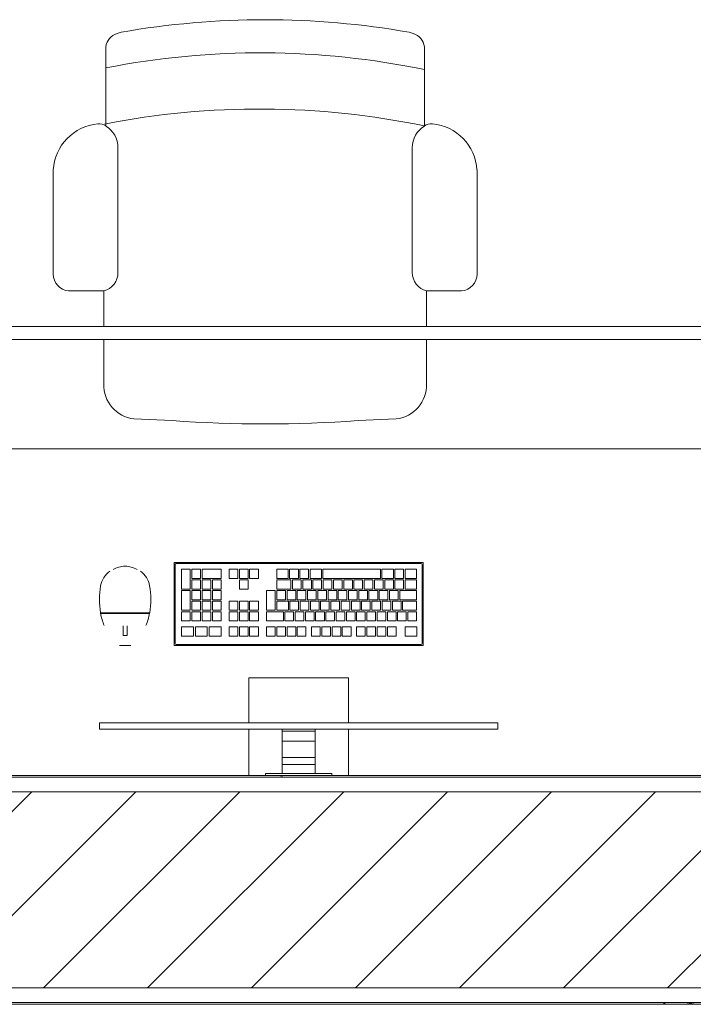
# Model space of a CAD drawing. Header units: metres. Extents: x 3 to 42.2, y -72.9 to -48.7.
# Tile 6 of 189: x 13.6 to 14.7, y -71.9 to -70.4. Entities that reach past the tile are written whole.
import ezdxf

# ---------------------------------------------------------------- set-up
doc = ezdxf.new("R2010")
doc.units = ezdxf.units.M
for name, color, linetype, lineweight in [('A-FLOR', 7, 'Continuous', 18), ('A-GENM', 7, 'Continuous', 18), ('A-WALL', 7, 'Continuous', 18), ('A-WALL-PATT', 7, 'Continuous', 18), ('I-FURN', 7, 'Continuous', 18)]:
    doc.layers.add(name, color=color, linetype=linetype, lineweight=lineweight)
pattern_1 = [(50, (21.555, -62.929), (0.546555, -0.047815), [0.05715, -0.62865]), (355, (21.555, -62.929), (-0.105728, 0.573166), [0.04572, -0.50292]), (100.451, (21.601, -62.933), (0.440828, 0.52535), [0.04857, -0.53427]), (46.184, (21.555, -62.776), (0.813237, -0.12613), [0.08573, -0.94298]), (96.636, (21.623, -62.787), (0.71221, 0.742287), [0.07286, -0.80141]), (351.184, (21.555, -62.776), (0.712217, 0.742274), [0.06858, -0.75438]), (21, (21.631, -62.814), (0.454846, -0.306795), [0.05715, -0.62865]), (326, (21.631, -62.814), (0.185405, 0.55256), [0.04572, -0.50292]), (71.451, (21.669, -62.84), (0.64025, 0.245763), [0.04857, -0.53427]), (37.5, (21.555, -62.929), (0.009261, 0.2536672), [0.02515, -0.47168, 0.02515, -0.48539, -0.50482]), (37.5, (21.555, -62.929), (0.009261, 0.2536672), [-1.007, 0.02515, -0.47968]), (7.5, (21.555, -62.929), (0.200456, 0.300546), [0.02515, -0.26594, 0.02515, -0.46025, -0.1924]), (7.5, (21.555, -62.929), (0.200456, 0.300546), [-0.77648, 0.02515, -0.16726]), (327.5, (21.385, -62.929), (0.4067682, -0.0171882), [0.02515, -0.16535, 0.02515, -0.56921, -0.78867]), (327.5, (21.385, -62.929), (0.4067682, -0.0171882), [-0.78486, 0.02515, -0.76352]), (317.5, (21.309, -62.929), (0.444383, 0.076279), [0.02515, -0.2225, 0.02515, -0.36957, -0.56007]), (317.5, (21.309, -62.929), (0.444383, 0.076279), [-0.64237, 0.02515, -0.53492])]

# ---------------------------------------------------------------- blocks, each defined once
blk = doc.blocks.new('CADEIRA GIRATÓRIA OPERACIONAL COM BRAÇO - High Back Fully Upholstered-1901921-1PAV')
at = {"layer": 'I-FURN', "color": 253, "true_color": 0xaaaaaa}
for p, q in [((-0.1421, -0.0052), (-0.2007, -0.0078)), ((0.2007, -0.0078), (0.1421, -0.0052)), ((-0.2469, -0.0612), (-0.2469, -0.1292)), ((0.2469, -0.1292), (0.2469, -0.0612)), ((-0.2469, -0.1492), (-0.2469, -0.2036)), ((0.2469, -0.2036), (0.2469, -0.1492)), ((-0.2469, -0.2036), (-0.3007, -0.2036)), ((0.3007, -0.2036), (0.2469, -0.2036)), ((-0.3242, -0.2293), (-0.3242, -0.3887)), ((-0.2252, -0.2315), (-0.2252, -0.4225)), ((0.2252, -0.2315), (0.2252, -0.4225)), ((0.3242, -0.3887), (0.3242, -0.2293)), ((-0.2439, -0.4559), (-0.2439, -0.5772)), ((0.2439, -0.5772), (0.2439, -0.4559))]:
    blk.add_line(p, q, dxfattribs=at)
for centre, radius, start, end in [((0, -1.953), 1.953, 85.8275, 94.1725), ((-0.195, -0.0595), 0.052, 96.2753, 181.8688), ((0.195, -0.0595), 0.052, 358.1312, 83.7247), ((-0.2983, -0.2293), 0.0259, 95.2759, 180), ((-0.2539, -0.2315), 0.0287, 360, 75.9119), ((0.2539, -0.2315), 0.0287, 104.0881, 180), ((0.2983, -0.2293), 0.0259, 360, 84.7241), ((-0.2492, -0.3843), 0.0751, 183.3831, 264.7806), ((0.2492, -0.3843), 0.0751, 275.2194, 356.6169), ((-0.2643, -0.4225), 0.0391, 301.4893, 360), ((0.2643, -0.4225), 0.0391, 180, 238.5107), ((-0.2543, -0.4408), 0.0184, 264.7806, 304.7545), ((0.0083, 0.7541), 1.236, 258.2294, 281.0827), ((0.2543, -0.4408), 0.0184, 235.2455, 275.2194), ((0.2543, -0.4408), 0.0184, 235.2455, 275.2194), ((0.0063, 0.6682), 1.236, 258.3229, 281.0827), ((-0.2192, -0.5734), 0.0249, 188.7931, 252.7089), ((0.2192, -0.5734), 0.0249, 287.2911, 351.2069), ((-0.1985, -0.5252), 0.0773, 248.6542, 253.5306), ((0, 0.6572), 1.2757, 260.0509, 279.9491), ((0.1985, -0.5252), 0.0773, 286.4694, 291.3458)]:
    blk.add_arc(centre, radius, start, end, dxfattribs=at)
blk = doc.blocks.new('COMPUTADOR_ TECLADO_MONITOR_MOUSE - Keyboard-2902647-1PAV')
at = {"layer": 'A-GENM', "color": 253, "true_color": 0xaaaaaa}
for p, q in [((-0.0762, 0.1278), (-0.0762, 0.1989)), ((-0.0508, 0.1957), (-0.0508, 0.1989)), ((0.0508, 0.1989), (0.0508, 0.1957)), ((0.0762, 0.1989), (0.0762, 0.1278)), ((0.0508, 0.1957), (-0.0508, 0.1957)), ((-0.0254, 0.19), (-0.0254, 0.1957)), ((-0.0254, 0.19), (-0.0254, 0.182)), ((-0.0254, 0.1711), (-0.0254, 0.182)), ((-0.0254, 0.182), (0.0254, 0.182)), ((0.0254, 0.1957), (0.0254, 0.19)), ((0.0254, 0.182), (0.0254, 0.19)), ((0.0254, 0.182), (0.0254, 0.1711)), ((-0.0254, 0.1461), (-0.0254, 0.1711)), ((-0.0254, 0.1711), (0.0254, 0.1711)), ((0.0254, 0.1711), (0.0254, 0.1461)), ((-0.0254, 0.131), (-0.0254, 0.1461)), ((-0.0254, 0.1461), (0.0254, 0.1461)), ((0.0254, 0.1461), (0.0254, 0.131)), ((-0.3048, 0.1278), (-0.3048, 0.1183)), ((-0.3046, 0.1278), (-0.3048, 0.1278)), ((-0.2984, 0.1278), (-0.3048, 0.1278)), ((-0.2984, 0.1278), (0.2985, 0.1278)), ((-0.0254, 0.1278), (-0.0254, 0.131)), ((-0.0254, 0.131), (0.0254, 0.131)), ((-0.0254, 0.1278), (0.0254, 0.1278)), ((0.0254, 0.131), (0.0254, 0.1278)), ((0.3048, 0.1278), (0.2985, 0.1278)), ((0.3048, 0.1278), (0.3046, 0.1278)), ((0.3048, 0.1183), (0.3048, 0.1278)), ((-0.3048, 0.1183), (-0.2984, 0.1183)), ((-0.3048, 0.1183), (-0.3046, 0.1183)), ((0.2985, 0.1183), (-0.2984, 0.1183)), ((-0.0762, 0.0496), (-0.0762, 0.1183)), ((0.0762, 0.1183), (0.0762, 0.0496)), ((0.2985, 0.1183), (0.3048, 0.1183)), ((0.3046, 0.1183), (0.3048, 0.1183)), ((-0.0762, 0.0496), (0.0762, 0.0496)), ((-0.1905, 0), (0.1905, 0)), ((-0.1905, -0.127), (-0.1905, 0)), ((-0.1889, -0.0032), (-0.1889, -0.1238)), ((0.1873, -0.0016), (-0.1873, -0.0016)), ((-0.1632, -0.0146), (-0.1808, -0.0146)), ((-0.1808, -0.0146), (-0.1808, -0.0285)), ((-0.1632, -0.0285), (-0.1632, -0.0146)), ((-0.1358, -0.0146), (-0.149, -0.0146)), ((-0.149, -0.0146), (-0.149, -0.0285)), ((-0.1358, -0.0285), (-0.1358, -0.0146)), ((-0.1201, -0.0146), (-0.1333, -0.0146)), ((-0.1333, -0.0146), (-0.1333, -0.0285)), ((-0.1201, -0.0285), (-0.1201, -0.0146)), ((-0.1044, -0.0146), (-0.1177, -0.0146)), ((-0.1177, -0.0146), (-0.1177, -0.0285)), ((-0.1044, -0.0285), (-0.1044, -0.0146)), ((-0.0887, -0.0146), (-0.102, -0.0146)), ((-0.102, -0.0146), (-0.102, -0.0285)), ((-0.0887, -0.0285), (-0.0887, -0.0146)), ((-0.0668, -0.0146), (-0.0801, -0.0146)), ((-0.0801, -0.0146), (-0.0801, -0.0285)), ((-0.0668, -0.0285), (-0.0668, -0.0146)), ((-0.0512, -0.0146), (-0.0644, -0.0146)), ((-0.0644, -0.0146), (-0.0644, -0.0285)), ((-0.0512, -0.0285), (-0.0512, -0.0146)), ((-0.0355, -0.0146), (-0.0488, -0.0146)), ((-0.0488, -0.0146), (-0.0488, -0.0285)), ((-0.0355, -0.0285), (-0.0355, -0.0146)), ((-0.0198, -0.0146), (-0.0331, -0.0146)), ((-0.0331, -0.0146), (-0.0331, -0.0285)), ((-0.0198, -0.0285), (-0.0198, -0.0146)), ((0.0021, -0.0146), (-0.0112, -0.0146)), ((-0.0112, -0.0146), (-0.0112, -0.0285)), ((0.0021, -0.0285), (0.0021, -0.0146)), ((0.0177, -0.0146), (0.0045, -0.0146)), ((0.0045, -0.0146), (0.0045, -0.0285)), ((0.0177, -0.0285), (0.0177, -0.0146)), ((0.0334, -0.0146), (0.0202, -0.0146)), ((0.0202, -0.0146), (0.0202, -0.0285)), ((0.0334, -0.0285), (0.0334, -0.0146)), ((0.0491, -0.0146), (0.0358, -0.0146)), ((0.0358, -0.0146), (0.0358, -0.0285)), ((0.0491, -0.0285), (0.0491, -0.0146)), ((0.075, -0.0146), (0.0617, -0.0146)), ((0.0617, -0.0146), (0.0617, -0.0285)), ((0.075, -0.0285), (0.075, -0.0146)), ((0.0906, -0.0146), (0.0774, -0.0146)), ((0.0774, -0.0146), (0.0774, -0.0285)), ((0.0906, -0.0285), (0.0906, -0.0146)), ((0.1063, -0.0146), (0.093, -0.0146)), ((0.093, -0.0146), (0.093, -0.0285)), ((0.1063, -0.0285), (0.1063, -0.0146)), ((0.1372, -0.0146), (0.1188, -0.0146)), ((0.1188, -0.0146), (0.1188, -0.0285)), ((0.1372, -0.0285), (0.1372, -0.0146)), ((0.1581, -0.0146), (0.1398, -0.0146)), ((0.1398, -0.0146), (0.1398, -0.0285)), ((0.1581, -0.0285), (0.1581, -0.0146)), ((0.1791, -0.0146), (0.1607, -0.0146)), ((0.1607, -0.0146), (0.1607, -0.0285)), ((0.1791, -0.0285), (0.1791, -0.0146)), ((0.1889, -0.1238), (0.1889, -0.0032)), ((0.1905, 0), (0.1905, -0.127)), ((0.2742, 0), (0.2569, 0)), ((-0.1808, -0.0285), (-0.1632, -0.0285)), ((-0.149, -0.0285), (-0.1358, -0.0285)), ((-0.1333, -0.0285), (-0.1201, -0.0285)), ((-0.1177, -0.0285), (-0.1044, -0.0285)), ((-0.102, -0.0285), (-0.0887, -0.0285)), ((-0.0801, -0.0285), (-0.0668, -0.0285)), ((-0.0644, -0.0285), (-0.0512, -0.0285)), ((-0.0488, -0.0285), (-0.0355, -0.0285)), ((-0.0331, -0.0285), (-0.0198, -0.0285)), ((-0.0112, -0.0285), (0.0021, -0.0285)), ((0.0045, -0.0285), (0.0177, -0.0285)), ((0.0202, -0.0285), (0.0334, -0.0285)), ((0.0358, -0.0285), (0.0491, -0.0285)), ((0.0617, -0.0285), (0.075, -0.0285)), ((0.0774, -0.0285), (0.0906, -0.0285)), ((0.093, -0.0285), (0.1063, -0.0285)), ((0.1188, -0.0285), (0.1372, -0.0285)), ((0.1398, -0.0285), (0.1581, -0.0285)), ((0.1607, -0.0285), (0.1791, -0.0285)), ((0.2686, -0.0156), (0.2622, -0.0156)), ((0.2622, -0.0156), (0.2622, -0.0303)), ((0.2686, -0.0303), (0.2686, -0.0156)), ((-0.1671, -0.0376), (-0.1804, -0.0376)), ((-0.1804, -0.0376), (-0.1804, -0.0515)), ((-0.1671, -0.0515), (-0.1671, -0.0376)), ((-0.1514, -0.0376), (-0.1647, -0.0376)), ((-0.1647, -0.0376), (-0.1647, -0.0515)), ((-0.1514, -0.0515), (-0.1514, -0.0376)), ((-0.1358, -0.0376), (-0.149, -0.0376)), ((-0.149, -0.0376), (-0.149, -0.0515)), ((-0.1358, -0.0515), (-0.1358, -0.0376)), ((-0.1201, -0.0376), (-0.1333, -0.0376)), ((-0.1333, -0.0376), (-0.1333, -0.0515)), ((-0.1201, -0.0515), (-0.1201, -0.0376)), ((-0.1044, -0.0376), (-0.1177, -0.0376)), ((-0.1177, -0.0376), (-0.1177, -0.0515)), ((-0.1044, -0.0515), (-0.1044, -0.0376)), ((-0.0887, -0.0376), (-0.102, -0.0376)), ((-0.102, -0.0376), (-0.102, -0.0515)), ((-0.0887, -0.0515), (-0.0887, -0.0376)), ((-0.0731, -0.0376), (-0.0863, -0.0376)), ((-0.0863, -0.0376), (-0.0863, -0.0515)), ((-0.0731, -0.0515), (-0.0731, -0.0376)), ((-0.0574, -0.0376), (-0.0706, -0.0376)), ((-0.0706, -0.0376), (-0.0706, -0.0515)), ((-0.0574, -0.0515), (-0.0574, -0.0376)), ((-0.0417, -0.0376), (-0.055, -0.0376)), ((-0.055, -0.0376), (-0.055, -0.0515)), ((-0.0417, -0.0515), (-0.0417, -0.0376)), ((-0.026, -0.0376), (-0.0393, -0.0376)), ((-0.0393, -0.0376), (-0.0393, -0.0515)), ((-0.026, -0.0515), (-0.026, -0.0376)), ((-0.0103, -0.0376), (-0.0236, -0.0376)), ((-0.0236, -0.0376), (-0.0236, -0.0515)), ((-0.0103, -0.0515), (-0.0103, -0.0376)), ((0.0053, -0.0376), (-0.0079, -0.0376)), ((-0.0079, -0.0376), (-0.0079, -0.0515)), ((0.0053, -0.0515), (0.0053, -0.0376)), ((0.021, -0.0376), (0.0077, -0.0376)), ((0.0077, -0.0376), (0.0077, -0.0515)), ((0.021, -0.0515), (0.021, -0.0376)), ((0.0491, -0.0376), (0.0234, -0.0376)), ((0.0234, -0.0376), (0.0234, -0.0515)), ((0.0491, -0.0515), (0.0491, -0.0376)), ((0.075, -0.0376), (0.0617, -0.0376)), ((0.0617, -0.0376), (0.0617, -0.0515)), ((0.075, -0.0515), (0.075, -0.0376)), ((0.0906, -0.0376), (0.0774, -0.0376)), ((0.0774, -0.0376), (0.0774, -0.0515)), ((0.0906, -0.0515), (0.0906, -0.0376)), ((0.1063, -0.0376), (0.093, -0.0376)), ((0.093, -0.0376), (0.093, -0.0515)), ((0.1063, -0.0515), (0.1063, -0.0376)), ((0.1321, -0.0376), (0.1188, -0.0376)), ((0.1188, -0.0376), (0.1188, -0.0515)), ((0.1321, -0.0515), (0.1321, -0.0376)), ((0.1477, -0.0376), (0.1345, -0.0376)), ((0.1345, -0.0376), (0.1345, -0.0515)), ((0.1477, -0.0515), (0.1477, -0.0376)), ((0.1634, -0.0376), (0.1501, -0.0376)), ((0.1501, -0.0376), (0.1501, -0.0515)), ((0.1634, -0.0515), (0.1634, -0.0376)), ((0.1791, -0.0376), (0.1658, -0.0376)), ((0.1658, -0.0376), (0.1658, -0.0515)), ((0.1791, -0.0515), (0.1791, -0.0376)), ((-0.1804, -0.0515), (-0.1671, -0.0515)), ((-0.1591, -0.0539), (-0.1804, -0.0539)), ((-0.1804, -0.0539), (-0.1804, -0.0678)), ((-0.1647, -0.0515), (-0.1514, -0.0515)), ((-0.1591, -0.0678), (-0.1591, -0.0539)), ((-0.1434, -0.0539), (-0.1566, -0.0539)), ((-0.1566, -0.0539), (-0.1566, -0.0678)), ((-0.149, -0.0515), (-0.1358, -0.0515)), ((-0.1434, -0.0678), (-0.1434, -0.0539)), ((-0.1277, -0.0539), (-0.141, -0.0539)), ((-0.141, -0.0539), (-0.141, -0.0678)), ((-0.1333, -0.0515), (-0.1201, -0.0515)), ((-0.1277, -0.0678), (-0.1277, -0.0539)), ((-0.112, -0.0539), (-0.1253, -0.0539)), ((-0.1253, -0.0539), (-0.1253, -0.0678)), ((-0.1177, -0.0515), (-0.1044, -0.0515)), ((-0.112, -0.0678), (-0.112, -0.0539)), ((-0.0964, -0.0539), (-0.1096, -0.0539)), ((-0.1096, -0.0539), (-0.1096, -0.0678)), ((-0.102, -0.0515), (-0.0887, -0.0515)), ((-0.0964, -0.0678), (-0.0964, -0.0539)), ((-0.0807, -0.0539), (-0.0939, -0.0539)), ((-0.0939, -0.0539), (-0.0939, -0.0678)), ((-0.0863, -0.0515), (-0.0731, -0.0515)), ((-0.0807, -0.0678), (-0.0807, -0.0539)), ((-0.065, -0.0539), (-0.0783, -0.0539)), ((-0.0783, -0.0539), (-0.0783, -0.0678)), ((-0.0706, -0.0515), (-0.0574, -0.0515)), ((-0.065, -0.0678), (-0.065, -0.0539)), ((-0.0493, -0.0539), (-0.0626, -0.0539)), ((-0.0626, -0.0539), (-0.0626, -0.0678)), ((-0.055, -0.0515), (-0.0417, -0.0515)), ((-0.0493, -0.0678), (-0.0493, -0.0539)), ((-0.0336, -0.0539), (-0.0469, -0.0539)), ((-0.0469, -0.0539), (-0.0469, -0.0678)), ((-0.0393, -0.0515), (-0.026, -0.0515)), ((-0.0336, -0.0678), (-0.0336, -0.0539)), ((-0.018, -0.0539), (-0.0312, -0.0539)), ((-0.0312, -0.0539), (-0.0312, -0.0678)), ((-0.0236, -0.0515), (-0.0103, -0.0515)), ((-0.018, -0.0678), (-0.018, -0.0539)), ((-0.0023, -0.0539), (-0.0156, -0.0539)), ((-0.0156, -0.0539), (-0.0156, -0.0678)), ((-0.0079, -0.0515), (0.0053, -0.0515)), ((-0.0023, -0.0678), (-0.0023, -0.0539)), ((0.0134, -0.0539), (0.0001, -0.0539)), ((0.0001, -0.0539), (0.0001, -0.0678)), ((0.0077, -0.0515), (0.021, -0.0515)), ((0.0134, -0.0678), (0.0134, -0.0539)), ((0.0334, -0.0539), (0.0158, -0.0539)), ((0.0158, -0.0539), (0.0158, -0.0678)), ((0.0234, -0.0515), (0.0491, -0.0515)), ((0.0334, -0.0678), (0.0334, -0.0539)), ((0.0491, -0.0539), (0.0359, -0.0539)), ((0.0359, -0.0539), (0.0359, -0.0841)), ((0.0491, -0.0841), (0.0491, -0.0539)), ((0.0617, -0.0515), (0.075, -0.0515)), ((0.0617, -0.0539), (0.0617, -0.0678)), ((0.075, -0.0539), (0.0617, -0.0539)), ((0.075, -0.0678), (0.075, -0.0539)), ((0.0774, -0.0515), (0.0906, -0.0515)), ((0.0774, -0.0539), (0.0774, -0.0678)), ((0.0906, -0.0539), (0.0774, -0.0539)), ((0.0906, -0.0678), (0.0906, -0.0539)), ((0.093, -0.0515), (0.1063, -0.0515)), ((0.093, -0.0539), (0.093, -0.0678)), ((0.1063, -0.0539), (0.093, -0.0539)), ((0.1063, -0.0678), (0.1063, -0.0539)), ((0.1188, -0.0515), (0.1321, -0.0515)), ((0.1321, -0.0539), (0.1188, -0.0539)), ((0.1188, -0.0539), (0.1188, -0.0678)), ((0.1321, -0.0678), (0.1321, -0.0539)), ((0.1345, -0.0515), (0.1477, -0.0515)), ((0.1477, -0.0539), (0.1345, -0.0539)), ((0.1345, -0.0539), (0.1345, -0.0678)), ((0.1477, -0.0678), (0.1477, -0.0539)), ((0.1501, -0.0515), (0.1634, -0.0515)), ((0.1634, -0.0539), (0.1501, -0.0539)), ((0.1501, -0.0539), (0.1501, -0.0678)), ((0.1634, -0.0678), (0.1634, -0.0539)), ((0.1658, -0.0515), (0.1791, -0.0515)), ((0.1791, -0.0539), (0.1658, -0.0539)), ((0.1658, -0.0539), (0.1658, -0.0841)), ((0.1791, -0.0841), (0.1791, -0.0539)), ((0.3031, -0.0502), (0.228, -0.0502)), ((0.303, -0.0493), (0.2281, -0.0493)), ((0.229, -0.0493), (0.229, -0.0502)), ((0.229, -0.0502), (0.229, -0.0493)), ((0.3022, -0.0502), (0.3022, -0.0493)), ((0.3022, -0.0493), (0.3022, -0.0502)), ((-0.1804, -0.0678), (-0.1591, -0.0678)), ((-0.1547, -0.0702), (-0.1804, -0.0702)), ((-0.1804, -0.0702), (-0.1804, -0.0841)), ((-0.1566, -0.0678), (-0.1434, -0.0678)), ((-0.1547, -0.0841), (-0.1547, -0.0702)), ((-0.139, -0.0702), (-0.1523, -0.0702)), ((-0.1523, -0.0702), (-0.1523, -0.0841)), ((-0.141, -0.0678), (-0.1277, -0.0678)), ((-0.139, -0.0841), (-0.139, -0.0702)), ((-0.1233, -0.0702), (-0.1366, -0.0702)), ((-0.1366, -0.0702), (-0.1366, -0.0841)), ((-0.1253, -0.0678), (-0.112, -0.0678)), ((-0.1233, -0.0841), (-0.1233, -0.0702)), ((-0.1076, -0.0702), (-0.1209, -0.0702)), ((-0.1209, -0.0702), (-0.1209, -0.0841)), ((-0.1096, -0.0678), (-0.0964, -0.0678)), ((-0.1076, -0.0841), (-0.1076, -0.0702)), ((-0.092, -0.0702), (-0.1052, -0.0702)), ((-0.1052, -0.0702), (-0.1052, -0.0841)), ((-0.0939, -0.0678), (-0.0807, -0.0678)), ((-0.092, -0.0841), (-0.092, -0.0702)), ((-0.0763, -0.0702), (-0.0896, -0.0702)), ((-0.0896, -0.0702), (-0.0896, -0.0841)), ((-0.0783, -0.0678), (-0.065, -0.0678)), ((-0.0763, -0.0841), (-0.0763, -0.0702)), ((-0.0606, -0.0702), (-0.0739, -0.0702)), ((-0.0739, -0.0702), (-0.0739, -0.0841)), ((-0.0626, -0.0678), (-0.0493, -0.0678)), ((-0.0606, -0.0841), (-0.0606, -0.0702)), ((-0.0449, -0.0702), (-0.0582, -0.0702)), ((-0.0582, -0.0702), (-0.0582, -0.0841)), ((-0.0469, -0.0678), (-0.0336, -0.0678)), ((-0.0449, -0.0841), (-0.0449, -0.0702)), ((-0.0293, -0.0702), (-0.0425, -0.0702)), ((-0.0425, -0.0702), (-0.0425, -0.0841)), ((-0.0312, -0.0678), (-0.018, -0.0678)), ((-0.0293, -0.0841), (-0.0293, -0.0702)), ((-0.0136, -0.0702), (-0.0268, -0.0702)), ((-0.0268, -0.0702), (-0.0268, -0.0841)), ((-0.0156, -0.0678), (-0.0023, -0.0678)), ((-0.0136, -0.0841), (-0.0136, -0.0702)), ((0.0021, -0.0702), (-0.0112, -0.0702)), ((-0.0112, -0.0702), (-0.0112, -0.0841)), ((0.0001, -0.0678), (0.0134, -0.0678)), ((0.0021, -0.0841), (0.0021, -0.0702)), ((0.0178, -0.0702), (0.0045, -0.0702)), ((0.0045, -0.0702), (0.0045, -0.0841)), ((0.0158, -0.0678), (0.0334, -0.0678)), ((0.0178, -0.0841), (0.0178, -0.0702)), ((0.0334, -0.0702), (0.0202, -0.0702)), ((0.0202, -0.0702), (0.0202, -0.0841)), ((0.0334, -0.0841), (0.0334, -0.0702)), ((0.0617, -0.0678), (0.075, -0.0678)), ((0.0774, -0.0678), (0.0906, -0.0678)), ((0.093, -0.0678), (0.1063, -0.0678)), ((0.1188, -0.0678), (0.1321, -0.0678)), ((0.1321, -0.0702), (0.1188, -0.0702)), ((0.1188, -0.0702), (0.1188, -0.0841)), ((0.1321, -0.0841), (0.1321, -0.0702)), ((0.1345, -0.0678), (0.1477, -0.0678)), ((0.1477, -0.0702), (0.1345, -0.0702)), ((0.1345, -0.0702), (0.1345, -0.0841)), ((0.1477, -0.0841), (0.1477, -0.0702)), ((0.1501, -0.0678), (0.1634, -0.0678)), ((0.1634, -0.0702), (0.1501, -0.0702)), ((0.1501, -0.0702), (0.1501, -0.0841)), ((0.1634, -0.0841), (0.1634, -0.0702)), ((-0.1804, -0.0841), (-0.1547, -0.0841)), ((-0.163, -0.0865), (-0.1804, -0.0865)), ((-0.1804, -0.0865), (-0.1804, -0.1004)), ((-0.163, -0.1004), (-0.163, -0.0865)), ((-0.1473, -0.0865), (-0.1606, -0.0865)), ((-0.1606, -0.0865), (-0.1606, -0.1004)), ((-0.1523, -0.0841), (-0.139, -0.0841)), ((-0.1473, -0.1004), (-0.1473, -0.0865)), ((-0.1317, -0.0865), (-0.1449, -0.0865)), ((-0.1449, -0.0865), (-0.1449, -0.1004)), ((-0.1366, -0.0841), (-0.1233, -0.0841)), ((-0.1317, -0.1004), (-0.1317, -0.0865)), ((-0.116, -0.0865), (-0.1292, -0.0865)), ((-0.1292, -0.0865), (-0.1292, -0.1004)), ((-0.1209, -0.0841), (-0.1076, -0.0841)), ((-0.116, -0.1004), (-0.116, -0.0865)), ((-0.1003, -0.0865), (-0.1136, -0.0865)), ((-0.1136, -0.0865), (-0.1136, -0.1004)), ((-0.1052, -0.0841), (-0.092, -0.0841)), ((-0.1003, -0.1004), (-0.1003, -0.0865)), ((-0.0846, -0.0865), (-0.0979, -0.0865)), ((-0.0979, -0.0865), (-0.0979, -0.1004)), ((-0.0896, -0.0841), (-0.0763, -0.0841)), ((-0.0846, -0.1004), (-0.0846, -0.0865)), ((-0.069, -0.0865), (-0.0822, -0.0865)), ((-0.0822, -0.0865), (-0.0822, -0.1004)), ((-0.0739, -0.0841), (-0.0606, -0.0841)), ((-0.069, -0.1004), (-0.069, -0.0865)), ((-0.0533, -0.0865), (-0.0665, -0.0865)), ((-0.0665, -0.0865), (-0.0665, -0.1004)), ((-0.0582, -0.0841), (-0.0449, -0.0841)), ((-0.0533, -0.1004), (-0.0533, -0.0865)), ((-0.0376, -0.0865), (-0.0509, -0.0865)), ((-0.0509, -0.0865), (-0.0509, -0.1004)), ((-0.0425, -0.0841), (-0.0293, -0.0841)), ((-0.0376, -0.1004), (-0.0376, -0.0865)), ((-0.0219, -0.0865), (-0.0352, -0.0865)), ((-0.0352, -0.0865), (-0.0352, -0.1004)), ((-0.0268, -0.0841), (-0.0136, -0.0841)), ((-0.0219, -0.1004), (-0.0219, -0.0865)), ((-0.0062, -0.0865), (-0.0195, -0.0865)), ((-0.0195, -0.0865), (-0.0195, -0.1004)), ((-0.0112, -0.0841), (0.0021, -0.0841)), ((-0.0062, -0.1004), (-0.0062, -0.0865)), ((0.0094, -0.0865), (-0.0038, -0.0865)), ((-0.0038, -0.0865), (-0.0038, -0.1004)), ((0.0045, -0.0841), (0.0178, -0.0841)), ((0.0094, -0.1004), (0.0094, -0.0865)), ((0.0334, -0.0865), (0.0118, -0.0865)), ((0.0118, -0.0865), (0.0118, -0.1004)), ((0.0202, -0.0841), (0.0334, -0.0841)), ((0.0334, -0.1004), (0.0334, -0.0865)), ((0.0359, -0.0841), (0.0491, -0.0841)), ((0.0906, -0.0865), (0.0774, -0.0865)), ((0.0774, -0.0865), (0.0774, -0.1004)), ((0.0906, -0.1004), (0.0906, -0.0865)), ((0.1188, -0.0841), (0.1321, -0.0841)), ((0.1321, -0.0865), (0.1188, -0.0865)), ((0.1188, -0.0865), (0.1188, -0.1004)), ((0.1321, -0.1004), (0.1321, -0.0865)), ((0.1345, -0.0841), (0.1477, -0.0841)), ((0.1477, -0.0865), (0.1345, -0.0865)), ((0.1345, -0.0865), (0.1345, -0.1004)), ((0.1477, -0.1004), (0.1477, -0.0865)), ((0.1501, -0.0841), (0.1634, -0.0841)), ((0.1634, -0.0865), (0.1501, -0.0865)), ((0.1501, -0.0865), (0.1501, -0.1004)), ((0.1634, -0.1004), (0.1634, -0.0865)), ((0.1658, -0.0841), (0.1791, -0.0841)), ((0.1791, -0.0865), (0.1658, -0.0865)), ((0.1658, -0.0865), (0.1658, -0.1167)), ((0.1791, -0.1167), (0.1791, -0.0865)), ((-0.1804, -0.1004), (-0.163, -0.1004)), ((-0.163, -0.1028), (-0.1804, -0.1028)), ((-0.1804, -0.1028), (-0.1804, -0.1167)), ((-0.163, -0.1167), (-0.163, -0.1028)), ((-0.1606, -0.1004), (-0.1473, -0.1004)), ((-0.1473, -0.1028), (-0.1606, -0.1028)), ((-0.1606, -0.1028), (-0.1606, -0.1167)), ((-0.1473, -0.1167), (-0.1473, -0.1028)), ((-0.1449, -0.1004), (-0.1317, -0.1004)), ((-0.1275, -0.1028), (-0.1449, -0.1028)), ((-0.1449, -0.1028), (-0.1449, -0.1167)), ((-0.1292, -0.1004), (-0.116, -0.1004)), ((-0.1275, -0.1167), (-0.1275, -0.1028)), ((-0.0372, -0.1028), (-0.1251, -0.1028)), ((-0.1251, -0.1028), (-0.1251, -0.1167)), ((-0.1136, -0.1004), (-0.1003, -0.1004)), ((-0.0979, -0.1004), (-0.0846, -0.1004)), ((-0.0822, -0.1004), (-0.069, -0.1004)), ((-0.0665, -0.1004), (-0.0533, -0.1004)), ((-0.0509, -0.1004), (-0.0376, -0.1004)), ((-0.0372, -0.1167), (-0.0372, -0.1028)), ((-0.0352, -0.1004), (-0.0219, -0.1004)), ((-0.0176, -0.1028), (-0.0348, -0.1028)), ((-0.0348, -0.1028), (-0.0348, -0.1167)), ((-0.0195, -0.1004), (-0.0062, -0.1004)), ((-0.0176, -0.1167), (-0.0176, -0.1028)), ((-0.0019, -0.1028), (-0.0152, -0.1028)), ((-0.0152, -0.1028), (-0.0152, -0.1167)), ((-0.0038, -0.1004), (0.0094, -0.1004)), ((-0.0019, -0.1167), (-0.0019, -0.1028)), ((0.0138, -0.1028), (0.0005, -0.1028)), ((0.0005, -0.1028), (0.0005, -0.1167)), ((0.0118, -0.1004), (0.0334, -0.1004)), ((0.0138, -0.1167), (0.0138, -0.1028)), ((0.0334, -0.1028), (0.0162, -0.1028)), ((0.0162, -0.1028), (0.0162, -0.1167)), ((0.0334, -0.1167), (0.0334, -0.1028)), ((0.0617, -0.1028), (0.0617, -0.1167)), ((0.075, -0.1028), (0.0617, -0.1028)), ((0.075, -0.1167), (0.075, -0.1028)), ((0.0774, -0.1004), (0.0906, -0.1004)), ((0.0774, -0.1028), (0.0774, -0.1167)), ((0.0906, -0.1028), (0.0774, -0.1028)), ((0.0906, -0.1167), (0.0906, -0.1028)), ((0.093, -0.1028), (0.093, -0.1167)), ((0.1063, -0.1028), (0.093, -0.1028)), ((0.1063, -0.1167), (0.1063, -0.1028)), ((0.1188, -0.1004), (0.1321, -0.1004)), ((0.1477, -0.1028), (0.1188, -0.1028)), ((0.1188, -0.1028), (0.1188, -0.1167)), ((0.1345, -0.1004), (0.1477, -0.1004)), ((0.1477, -0.1167), (0.1477, -0.1028)), ((0.1501, -0.1004), (0.1634, -0.1004)), ((0.1634, -0.1028), (0.1501, -0.1028)), ((0.1501, -0.1028), (0.1501, -0.1167)), ((0.1634, -0.1167), (0.1634, -0.1028)), ((-0.1804, -0.1167), (-0.163, -0.1167)), ((-0.1606, -0.1167), (-0.1473, -0.1167)), ((-0.1449, -0.1167), (-0.1275, -0.1167)), ((-0.1251, -0.1167), (-0.0372, -0.1167)), ((-0.0348, -0.1167), (-0.0176, -0.1167)), ((-0.0152, -0.1167), (-0.0019, -0.1167)), ((0.0005, -0.1167), (0.0138, -0.1167)), ((0.0162, -0.1167), (0.0334, -0.1167)), ((0.0617, -0.1167), (0.075, -0.1167)), ((0.0774, -0.1167), (0.0906, -0.1167)), ((0.093, -0.1167), (0.1063, -0.1167)), ((0.1188, -0.1167), (0.1477, -0.1167)), ((0.1501, -0.1167), (0.1634, -0.1167)), ((0.1658, -0.1167), (0.1791, -0.1167)), ((0.1905, -0.127), (-0.1905, -0.127)), ((-0.1873, -0.1254), (0.1873, -0.1254))]:
    blk.add_line(p, q, dxfattribs=at)
for centre, radius, start, end in [((-0.1873, -0.0032), 0.00159, 90, 180), ((0.1873, -0.0032), 0.00159, 0, 90), ((0.3085, -0.0631), 0.0815, 156.5946, 170.2657), ((0.2227, -0.0631), 0.0815, 9.7343, 23.4054), ((0.3509, -0.0704), 0.1246, 170.6435, 189.7343), ((0.1802, -0.0704), 0.1246, 350.2657, 9.3565), ((0.2619, -0.0857), 0.0343, 189.7343, 235.0949), ((0.2692, -0.0857), 0.0343, 304.9051, 350.2657), ((0.2697, -0.0694), 0.0523, 244.5006, 265.4994), ((0.2615, -0.0694), 0.0523, 274.5006, 295.4994), ((-0.1873, -0.1238), 0.00159, 180, 270), ((0.1873, -0.1238), 0.00159, 270, 0)]:
    blk.add_arc(centre, radius, start, end, dxfattribs=at)
blk = doc.blocks.new('Led_Stripe_11805 - Led_Stripe_11805-8215814-1PAV')
at = {"layer": 'A-GENM', "color": 253, "true_color": 0xaaaaaa}
for p, q in [((-2.5, 0.01), (2.5, 0.01)), ((2.5, -0.01), (-2.5, -0.01))]:
    blk.add_line(p, q, dxfattribs=at)
blk = doc.blocks.new('4 GRE - ESCOLA DE CINEMA E AUDIOVISUAL CINE REX R07_rvt-1-1PAV')
at = {"layer": 'A-WALL-PATT', "true_color": 0xd4d4d4}
h = blk.add_hatch(dxfattribs=at)
h.set_pattern_fill('FP_1', color=254, style=0, pattern_type=2)
h.set_pattern_definition(pattern_1)
h.paths.add_polyline_path([(11.4723, -71.9394), (11.4723, -71.5944), (15.0596, -71.5944), (15.0596, -71.5919), (11.4698, -71.5919), (11.4698, -71.9394)])
h.paths.add_polyline_path([(21.7923, -71.5944), (21.7923, -71.5919), (15.2596, -71.5919), (15.2596, -71.5944), (21.1911, -71.5944)])
h = blk.add_hatch(dxfattribs=at)
h.set_pattern_fill('FP_2', color=254, style=0, pattern_type=2)
h.set_pattern_definition([(45, (21.555, -62.929), (-0.0795495, 0.0795495), [])])
h.paths.add_polyline_path([(21.1911, -71.9169), (21.7923, -71.9169), (21.7923, -71.6169), (15.2596, -71.6169), (15.2596, -71.7293), (15.0596, -71.7293), (15.0596, -71.6169), (11.4948, -71.6169), (11.4948, -71.9169), (19.9582, -71.9169)])
h = blk.add_hatch(dxfattribs=at)
h.set_pattern_fill('FP_1', color=254, style=0, pattern_type=2)
h.set_pattern_definition(pattern_1)
h.paths.add_polyline_path([(21.7923, -71.9419), (21.7923, -71.9394), (11.4698, -71.9394), (11.4698, -71.9419), (19.9582, -71.9419)])
at = {"layer": 'A-FLOR', "color": 253, "true_color": 0xaaaaaa}
blk.add_line((17.436, -71.0919), (11.7198, -71.0919), dxfattribs=at)
at = {"layer": 'A-WALL', "color": 253, "true_color": 0xaaaaaa}
for p, q in [((15.0596, -71.5919), (11.4698, -71.5919)), ((11.4723, -71.5944), (15.0596, -71.5944)), ((11.4948, -71.6169), (15.0596, -71.6169)), ((11.4948, -71.9169), (21.7923, -71.9169)), ((11.4698, -71.9419), (21.7923, -71.9419)), ((11.4723, -71.9394), (21.7923, -71.9394))]:
    blk.add_line(p, q, dxfattribs=at)
at = {"layer": 'A-GENM', "color": 253, "lineweight": 18, "true_color": 0xaaaaaa, "extrusion": (0, 0, -1), "rotation": 180}
blk.add_blockref('Led_Stripe_11805 - Led_Stripe_11805-8215814-1PAV', (-14.629, -70.9149), dxfattribs=at)
at = {"layer": 'A-GENM', "color": 253, "lineweight": 18, "true_color": 0xaaaaaa, "rotation": 180}
blk.add_blockref('COMPUTADOR_ TECLADO_MONITOR_MOUSE - Keyboard-2902647-1PAV', (14.071, -71.3931), dxfattribs=at)
at = {"layer": 'I-FURN', "color": 253, "lineweight": 18, "true_color": 0xaaaaaa, "rotation": 180}
blk.add_blockref('CADEIRA GIRATÓRIA OPERACIONAL COM BRAÇO - High Back Fully Upholstered-1901921-1PAV', (14.0197, -71.0541), dxfattribs=at)

msp = doc.modelspace()

# ---------------------------------------------------------------- block references
at = {"lineweight": 5}
msp.add_blockref('4 GRE - ESCOLA DE CINEMA E AUDIOVISUAL CINE REX R07_rvt-1-1PAV', (0, 0), dxfattribs=at)

doc.saveas('drawing.dxf')
